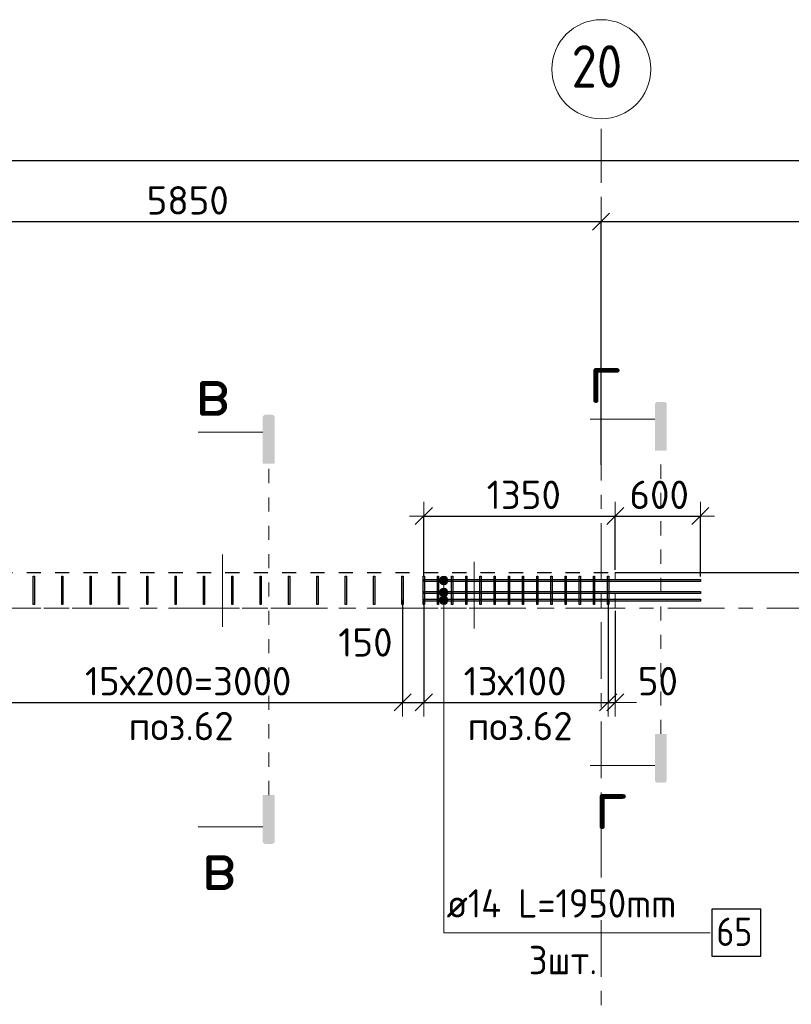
# Model space of a CAD drawing. Header units: metres. Extents: x -38 to 99, y -15 to 21.
# Tile 15 of 88: x 47.4 to 52.84, y 13.61 to 20.55. Entities that reach past the tile are written whole.
import ezdxf

# ---------------------------------------------------------------- set-up
doc = ezdxf.new("R2010")
doc.units = ezdxf.units.M
doc.header["$PDMODE"] = 65
for name, pattern in [('______11', [0.5, 0.4, -0.05, 0, -0.05]), ('______2', [0.0405, 0.03, -0.0105]), ('______3', [0.5, 0.4, -0.1]), ('______5', [1.1, 0.8, -0.1, 0.1, -0.1]), ('______9', [0.015, 0, -0.015])]:
    doc.linetypes.add(name, pattern=pattern)
for name, color, linetype, lineweight in [('XR$2$Осевая линия (1)', 7, '______5', 13), ('XR$2$Размерная линия (1)', 7, 'Continuous', 13), ('XR$4$Арм.стержн. Доп. арматура', 180, 'Continuous', 35), ('XR$4$Арм.стержн. Хомут', 240, 'Continuous', 35), ('XR$4$Балка (1)', 7, '______3', 13), ('XR$4$Перекрытие (1)', 7, 'Continuous', 35), ('XR$4$Размерная линия (1)', 7, 'Continuous', 13), ('XR$4$Текст_ общее_1', 7, 'Continuous', 13)]:
    doc.layers.add(name, color=color, linetype=linetype, lineweight=lineweight)
doc.styles.add('ISOCPEUR', font='txt')
doc.dimstyles.new('DIMSTYLE_3', dxfattribs={"dimtxt": 0.2, "dimasz": 0.2, "dimexe": 0, "dimexo": 0, "dimgap": 0.1, "dimtad": 2, "dimdec": 0, "dimlfac": 1000, "dimrnd": 5, "dimzin": 12, "dimdsep": 46, "dimtxsty": 'ISOCPEUR', "dimblk1": 'ALL_ML_STRICH', "dimblk2": 'ALL_ML_STRICH', "dimsah": 1, "dimcen": 0, "dimclrd": 7, "dimclre": 256, "dimclrt": 7, "dimadec": 0, "dimazin": 0, "dimtfac": 1, "dimtdec": 0, "dimtix": 1, "dimtmove": 2, "dimatfit": 3, "dimfxl": 0, "dimtzin": 0, "dimlwd": 0, "dimlwe": -3, "dimarcsym": 0})
doc.dimstyles.new('DIMSTYLE_33', dxfattribs={"dimtxt": 0.2, "dimasz": 0.2, "dimexe": 0, "dimexo": 0, "dimgap": 0.1, "dimtad": 2, "dimdec": 0, "dimlfac": 1000, "dimrnd": 5, "dimzin": 12, "dimdsep": 46, "dimtxsty": 'ISOCPEUR', "dimblk1": 'ALL_ML_STRICH', "dimblk2": 'ALL_ML_STRICH', "dimsah": 1, "dimcen": 0, "dimclrd": 7, "dimclre": 256, "dimclrt": 7, "dimadec": 0, "dimazin": 0, "dimtfac": 1, "dimtdec": 0, "dimtix": 1, "dimtmove": 2, "dimatfit": 3, "dimfxl": 0, "dimtvp": 1.2, "dimtzin": 0, "dimlwd": 0, "dimlwe": -3, "dimarcsym": 0})

# ---------------------------------------------------------------- blocks, each defined once
blk = doc.blocks.new('ALL_ML_STRICH')
at = {"color": 0, "linetype": 'ByBlock', "lineweight": -2}
for p, q in [((0, -0.5), (0, 0.5)), ((-1, 0), (0.5, 0)), ((-0.3, -0.3), (0.3, 0.3))]:
    blk.add_line(p, q, dxfattribs=at)
blk = doc.blocks.new('*D11')
at = {"layer": 'DEFPOINTS', "color": 7, "linetype": 'Continuous', "lineweight": 13, "transparency": 33554687}
for p in [(0.5, 19.5574), (0.5, 19.3768), (61.6, 17.1197)]:
    blk.add_point(p, dxfattribs=at)
at = {"layer": 'XR$2$Размерная линия (1)', "color": 9, "linetype": 'Continuous', "lineweight": -2, "true_color": 0xc7c7c7, "transparency": 33554687}
for p, q in [((0.5, 19.3568), (0.5, 19.5574)), ((61.6, 17.1397), (61.6, 19.5574))]:
    blk.add_line(p, q, dxfattribs=at)
at = {"layer": 'XR$2$Размерная линия (1)', "color": 7, "linetype": 'Continuous', "lineweight": -2, "transparency": 33554687}
blk.add_line((0.5, 19.5574), (61.6, 19.5574), dxfattribs=at)
at = {"layer": 'XR$2$Размерная линия (1)', "color": 7, "linetype": 'Continuous', "lineweight": 13, "transparency": 33554687, "xscale": 0.2, "yscale": 0.2, "zscale": 0.2, "rotation": 180}
blk.add_blockref('ALL_ML_STRICH', (0.5, 19.5574), dxfattribs=at)
at = {"layer": 'XR$2$Размерная линия (1)', "color": 7, "linetype": 'Continuous', "lineweight": 13, "transparency": 33554687, "xscale": 0.2, "yscale": 0.2, "zscale": 0.2}
blk.add_blockref('ALL_ML_STRICH', (61.6, 19.5574), dxfattribs=at)
at = {"layer": 'XR$2$Размерная линия (1)', "color": 7, "linetype": 'Continuous', "lineweight": 13, "transparency": 33554687, "insert": (31.1, 19.7074), "char_height": 0.2, "width": 1, "attachment_point": 5, "style": 'ISOCPEUR'}
blk.add_mtext('\\A1;{61100}', dxfattribs=at)
blk = doc.blocks.new('*D37')
at = {"layer": 'DEFPOINTS', "color": 7, "linetype": 'Continuous', "lineweight": 13, "transparency": 33554687}
for p in [(45.65, 19.1261), (45.65, 19.0502), (51.5, 17.3896)]:
    blk.add_point(p, dxfattribs=at)
at = {"layer": 'XR$2$Размерная линия (1)', "color": 9, "linetype": 'Continuous', "lineweight": -2, "true_color": 0xc7c7c7, "transparency": 33554687}
for p, q in [((45.65, 19.0702), (45.65, 19.1261)), ((51.5, 17.4096), (51.5, 19.1261))]:
    blk.add_line(p, q, dxfattribs=at)
at = {"layer": 'XR$2$Размерная линия (1)', "color": 7, "linetype": 'Continuous', "lineweight": -2, "transparency": 33554687}
blk.add_line((45.65, 19.1261), (51.5, 19.1261), dxfattribs=at)
at = {"layer": 'XR$2$Размерная линия (1)', "color": 7, "linetype": 'Continuous', "lineweight": 13, "transparency": 33554687, "xscale": 0.2, "yscale": 0.2, "zscale": 0.2, "rotation": 180}
blk.add_blockref('ALL_ML_STRICH', (45.65, 19.1261), dxfattribs=at)
at = {"layer": 'XR$2$Размерная линия (1)', "color": 7, "linetype": 'Continuous', "lineweight": 13, "transparency": 33554687, "xscale": 0.2, "yscale": 0.2, "zscale": 0.2}
blk.add_blockref('ALL_ML_STRICH', (51.5, 19.1261), dxfattribs=at)
at = {"layer": 'XR$2$Размерная линия (1)', "color": 7, "linetype": 'Continuous', "lineweight": 13, "transparency": 33554687, "insert": (48.585, 19.2761), "char_height": 0.2, "width": 0.8, "attachment_point": 5, "style": 'ISOCPEUR'}
blk.add_mtext('\\A1;{5850}', dxfattribs=at)
blk = doc.blocks.new('*D38')
at = {"layer": 'DEFPOINTS', "color": 7, "linetype": 'Continuous', "lineweight": 13, "transparency": 33554687}
for p in [(51.5, 19.1261), (61.6, 17.4912), (51.5, 17.3896)]:
    blk.add_point(p, dxfattribs=at)
at = {"layer": 'XR$2$Размерная линия (1)', "color": 9, "linetype": 'Continuous', "lineweight": -2, "true_color": 0xc7c7c7, "transparency": 33554687}
for p, q in [((51.5, 17.4096), (51.5, 19.1261)), ((61.6, 17.5112), (61.6, 19.1261))]:
    blk.add_line(p, q, dxfattribs=at)
at = {"layer": 'XR$2$Размерная линия (1)', "color": 7, "linetype": 'Continuous', "lineweight": -2, "transparency": 33554687}
blk.add_line((51.5, 19.1261), (61.6, 19.1261), dxfattribs=at)
at = {"layer": 'XR$2$Размерная линия (1)', "color": 7, "linetype": 'Continuous', "lineweight": 13, "transparency": 33554687, "xscale": 0.2, "yscale": 0.2, "zscale": 0.2, "rotation": 180}
blk.add_blockref('ALL_ML_STRICH', (51.5, 19.1261), dxfattribs=at)
at = {"layer": 'XR$2$Размерная линия (1)', "color": 7, "linetype": 'Continuous', "lineweight": 13, "transparency": 33554687, "xscale": 0.2, "yscale": 0.2, "zscale": 0.2}
blk.add_blockref('ALL_ML_STRICH', (61.6, 19.1261), dxfattribs=at)
at = {"layer": 'XR$2$Размерная линия (1)', "color": 7, "linetype": 'Continuous', "lineweight": 13, "transparency": 33554687, "insert": (56.6, 19.2761), "char_height": 0.2, "width": 1, "attachment_point": 5, "style": 'ISOCPEUR'}
blk.add_mtext('\\A1;{10100}', dxfattribs=at)
blk = doc.blocks.new('*D278')
at = {"layer": 'DEFPOINTS', "color": 7, "linetype": 'Continuous', "lineweight": 13, "transparency": 33554687}
for p in [(50.25, 17.0493), (50.25, 16.6022), (51.6, 16.6502)]:
    blk.add_point(p, dxfattribs=at)
at = {"layer": 'XR$4$Размерная линия (1)', "color": 9, "linetype": 'Continuous', "lineweight": -2, "true_color": 0xc7c7c7, "transparency": 33554687}
for p, q in [((50.25, 16.6222), (50.25, 17.0493)), ((51.6, 16.6702), (51.6, 17.0493))]:
    blk.add_line(p, q, dxfattribs=at)
at = {"layer": 'XR$4$Размерная линия (1)', "color": 7, "linetype": 'Continuous', "lineweight": -2, "transparency": 33554687}
blk.add_line((50.25, 17.0493), (51.6, 17.0493), dxfattribs=at)
at = {"layer": 'XR$4$Размерная линия (1)', "color": 7, "linetype": 'Continuous', "lineweight": 13, "transparency": 33554687, "xscale": 0.2, "yscale": 0.2, "zscale": 0.2, "rotation": 180}
blk.add_blockref('ALL_ML_STRICH', (50.25, 17.0493), dxfattribs=at)
at = {"layer": 'XR$4$Размерная линия (1)', "color": 7, "linetype": 'Continuous', "lineweight": 13, "transparency": 33554687, "xscale": 0.2, "yscale": 0.2, "zscale": 0.2}
blk.add_blockref('ALL_ML_STRICH', (51.6, 17.0493), dxfattribs=at)
at = {"layer": 'XR$4$Размерная линия (1)', "color": 7, "linetype": 'Continuous', "lineweight": 13, "transparency": 33554687, "insert": (50.955, 17.1993), "char_height": 0.2, "width": 0.8, "attachment_point": 5, "style": 'ISOCPEUR'}
blk.add_mtext('\\A1;{1350}', dxfattribs=at)
blk = doc.blocks.new('*D279')
at = {"layer": 'DEFPOINTS', "color": 7, "linetype": 'Continuous', "lineweight": 13, "transparency": 33554687}
for p in [(51.6, 17.0493), (51.6, 16.6502), (52.2, 16.6022)]:
    blk.add_point(p, dxfattribs=at)
at = {"layer": 'XR$4$Размерная линия (1)', "color": 9, "linetype": 'Continuous', "lineweight": -2, "true_color": 0xc7c7c7, "transparency": 33554687}
for p, q in [((51.6, 16.6702), (51.6, 17.0493)), ((52.2, 16.6222), (52.2, 17.0493))]:
    blk.add_line(p, q, dxfattribs=at)
at = {"layer": 'XR$4$Размерная линия (1)', "color": 7, "linetype": 'Continuous', "lineweight": -2, "transparency": 33554687}
blk.add_line((51.6, 17.0493), (52.2, 17.0493), dxfattribs=at)
at = {"layer": 'XR$4$Размерная линия (1)', "color": 7, "linetype": 'Continuous', "lineweight": 13, "transparency": 33554687, "xscale": 0.2, "yscale": 0.2, "zscale": 0.2, "rotation": 180}
blk.add_blockref('ALL_ML_STRICH', (51.6, 17.0493), dxfattribs=at)
at = {"layer": 'XR$4$Размерная линия (1)', "color": 7, "linetype": 'Continuous', "lineweight": 13, "transparency": 33554687, "xscale": 0.2, "yscale": 0.2, "zscale": 0.2}
blk.add_blockref('ALL_ML_STRICH', (52.2, 17.0493), dxfattribs=at)
at = {"layer": 'XR$4$Размерная линия (1)', "color": 7, "linetype": 'Continuous', "lineweight": 13, "transparency": 33554687, "insert": (51.91, 17.1993), "char_height": 0.2, "width": 0.6, "attachment_point": 5, "style": 'ISOCPEUR'}
blk.add_mtext('\\A1;{600}', dxfattribs=at)
blk = doc.blocks.new('*D288')
at = {"layer": 'DEFPOINTS', "color": 7, "linetype": 'Continuous', "lineweight": 13, "transparency": 33554687}
for p in [(47.1, 16.4777), (50.1, 16.4777), (47.1, 15.7343)]:
    blk.add_point(p, dxfattribs=at)
at = {"layer": 'XR$4$Размерная линия (1)', "color": 9, "linetype": 'Continuous', "lineweight": -2, "true_color": 0xc7c7c7, "transparency": 33554687}
for p, q in [((47.1, 16.4577), (47.1, 15.7343)), ((50.1, 16.4577), (50.1, 15.7343))]:
    blk.add_line(p, q, dxfattribs=at)
at = {"layer": 'XR$4$Размерная линия (1)', "color": 7, "linetype": 'Continuous', "lineweight": -2, "transparency": 33554687}
blk.add_line((47.1, 15.7343), (50.1, 15.7343), dxfattribs=at)
at = {"layer": 'XR$4$Размерная линия (1)', "color": 7, "linetype": 'Continuous', "lineweight": 13, "transparency": 33554687, "xscale": 0.2, "yscale": 0.2, "zscale": 0.2, "rotation": 180}
blk.add_blockref('ALL_ML_STRICH', (47.1, 15.7343), dxfattribs=at)
at = {"layer": 'XR$4$Размерная линия (1)', "color": 7, "linetype": 'Continuous', "lineweight": 13, "transparency": 33554687, "xscale": 0.2, "yscale": 0.2, "zscale": 0.2}
blk.add_blockref('ALL_ML_STRICH', (50.1, 15.7343), dxfattribs=at)
at = {"layer": 'XR$4$Размерная линия (1)', "color": 7, "linetype": 'Continuous', "lineweight": 13, "transparency": 33554687, "insert": (47.86, 15.9843), "char_height": 0.2, "width": 0.01, "attachment_point": 1, "line_spacing_factor": 0.60241, "style": 'ISOCPEUR'}
blk.add_mtext('15х200=3000', dxfattribs=at)
blk = doc.blocks.new('*D289')
at = {"layer": 'DEFPOINTS', "color": 7, "linetype": 'Continuous', "lineweight": 13, "transparency": 33554687}
for p in [(50.1, 16.4777), (50.25, 16.4777), (50.1, 15.7343)]:
    blk.add_point(p, dxfattribs=at)
at = {"layer": 'XR$4$Размерная линия (1)', "color": 9, "linetype": 'Continuous', "lineweight": -2, "true_color": 0xc7c7c7, "transparency": 33554687}
for p, q in [((50.1, 16.4577), (50.1, 15.7343)), ((50.25, 16.4577), (50.25, 15.7343))]:
    blk.add_line(p, q, dxfattribs=at)
at = {"layer": 'XR$4$Размерная линия (1)', "color": 7, "linetype": 'Continuous', "lineweight": -2, "transparency": 33554687}
blk.add_line((50.1, 15.7343), (50.25, 15.7343), dxfattribs=at)
at = {"layer": 'XR$4$Размерная линия (1)', "color": 7, "linetype": 'Continuous', "lineweight": 13, "transparency": 33554687, "xscale": 0.2, "yscale": 0.2, "zscale": 0.2, "rotation": 180}
blk.add_blockref('ALL_ML_STRICH', (50.1, 15.7343), dxfattribs=at)
at = {"layer": 'XR$4$Размерная линия (1)', "color": 7, "linetype": 'Continuous', "lineweight": 13, "transparency": 33554687, "xscale": 0.2, "yscale": 0.2, "zscale": 0.2}
blk.add_blockref('ALL_ML_STRICH', (50.25, 15.7343), dxfattribs=at)
at = {"layer": 'XR$4$Размерная линия (1)', "color": 7, "linetype": 'Continuous', "lineweight": 13, "transparency": 33554687, "insert": (49.8382, 16.158), "char_height": 0.2, "width": 0.6, "attachment_point": 5, "style": 'ISOCPEUR'}
blk.add_mtext('\\A1;{150}', dxfattribs=at)
blk = doc.blocks.new('*D290')
at = {"layer": 'DEFPOINTS', "color": 7, "linetype": 'Continuous', "lineweight": 13, "transparency": 33554687}
for p in [(50.25, 16.4777), (51.55, 16.4777), (50.25, 15.7343)]:
    blk.add_point(p, dxfattribs=at)
at = {"layer": 'XR$4$Размерная линия (1)', "color": 9, "linetype": 'Continuous', "lineweight": -2, "true_color": 0xc7c7c7, "transparency": 33554687}
for p, q in [((50.25, 16.4577), (50.25, 15.7343)), ((51.55, 16.4577), (51.55, 15.7343))]:
    blk.add_line(p, q, dxfattribs=at)
at = {"layer": 'XR$4$Размерная линия (1)', "color": 7, "linetype": 'Continuous', "lineweight": -2, "transparency": 33554687}
blk.add_line((50.25, 15.7343), (51.55, 15.7343), dxfattribs=at)
at = {"layer": 'XR$4$Размерная линия (1)', "color": 7, "linetype": 'Continuous', "lineweight": 13, "transparency": 33554687, "xscale": 0.2, "yscale": 0.2, "zscale": 0.2, "rotation": 180}
blk.add_blockref('ALL_ML_STRICH', (50.25, 15.7343), dxfattribs=at)
at = {"layer": 'XR$4$Размерная линия (1)', "color": 7, "linetype": 'Continuous', "lineweight": 13, "transparency": 33554687, "xscale": 0.2, "yscale": 0.2, "zscale": 0.2}
blk.add_blockref('ALL_ML_STRICH', (51.55, 15.7343), dxfattribs=at)
at = {"layer": 'XR$4$Размерная линия (1)', "color": 7, "linetype": 'Continuous', "lineweight": 13, "transparency": 33554687, "insert": (50.53, 15.9843), "char_height": 0.2, "width": 0.01, "attachment_point": 1, "line_spacing_factor": 0.60241, "style": 'ISOCPEUR'}
blk.add_mtext('13х100', dxfattribs=at)
blk = doc.blocks.new('*D291')
at = {"layer": 'DEFPOINTS', "color": 7, "linetype": 'Continuous', "lineweight": 13, "transparency": 33554687}
for p in [(51.55, 16.4777), (51.6, 16.4002), (51.55, 15.7343)]:
    blk.add_point(p, dxfattribs=at)
at = {"layer": 'XR$4$Размерная линия (1)', "color": 9, "linetype": 'Continuous', "lineweight": -2, "true_color": 0xc7c7c7, "transparency": 33554687}
for p, q in [((51.55, 16.4577), (51.55, 15.7343)), ((51.6, 16.3802), (51.6, 15.7343))]:
    blk.add_line(p, q, dxfattribs=at)
at = {"layer": 'XR$4$Размерная линия (1)', "color": 7, "linetype": 'Continuous', "lineweight": -2, "transparency": 33554687}
blk.add_line((51.55, 15.7343), (51.6, 15.7343), dxfattribs=at)
at = {"layer": 'XR$4$Размерная линия (1)', "color": 7, "linetype": 'Continuous', "lineweight": 13, "transparency": 33554687, "xscale": 0.2, "yscale": 0.2, "zscale": 0.2}
blk.add_blockref('ALL_ML_STRICH', (51.6, 15.7343), dxfattribs=at)
at = {"layer": 'XR$4$Размерная линия (1)', "color": 7, "linetype": 'Continuous', "lineweight": 13, "transparency": 33554687, "xscale": 0.2, "yscale": 0.2, "zscale": 0.2, "rotation": 180}
blk.add_blockref('ALL_ML_STRICH', (51.55, 15.7343), dxfattribs=at)
at = {"layer": 'XR$4$Размерная линия (1)', "color": 7, "linetype": 'Continuous', "lineweight": 13, "transparency": 33554687, "insert": (51.9007, 15.8845), "char_height": 0.2, "width": 0.4, "attachment_point": 5, "style": 'ISOCPEUR'}
blk.add_mtext('\\A1;{50}', dxfattribs=at)

msp = doc.modelspace()

# ---------------------------------------------------------------- hatches: boundary and pattern name
at = {"linetype": 'Continuous', "lineweight": 25, "true_color": 0x000000, "transparency": 33554687}
for points in [[(51.8801, 17.8378), (51.8806, 17.8403), (51.8814, 17.8428), (51.8825, 17.8451), (51.884, 17.8472), (51.8857, 17.8491), (51.8876, 17.8508), (51.8897, 17.8522), (51.892, 17.8533), (51.8944, 17.8542), (51.8969, 17.8547), (51.8995, 17.8548), (51.944, 17.8548), (51.9465, 17.8547), (51.949, 17.8542), (51.9515, 17.8533), (51.9538, 17.8522), (51.9559, 17.8508), (51.9578, 17.8491), (51.9595, 17.8472), (51.9609, 17.8451), (51.962, 17.8428), (51.9629, 17.8403), (51.9634, 17.8378), (51.9635, 17.8353), (51.9635, 17.5103), (51.8799, 17.5103), (51.8799, 17.8353)], [(49.1144, 17.7468), (49.1149, 17.7493), (49.1157, 17.7517), (49.1168, 17.754), (49.1182, 17.7561), (49.1199, 17.758), (49.1218, 17.7597), (49.124, 17.7611), (49.1263, 17.7623), (49.1287, 17.7631), (49.1312, 17.7636), (49.1337, 17.7638), (49.1783, 17.7638), (49.1808, 17.7636), (49.1833, 17.7631), (49.1857, 17.7623), (49.188, 17.7611), (49.1902, 17.7597), (49.1921, 17.758), (49.1938, 17.7561), (49.1952, 17.754), (49.1963, 17.7517), (49.1971, 17.7493), (49.1976, 17.7468), (49.1978, 17.7442), (49.1978, 17.4192), (49.1142, 17.4192), (49.1142, 17.7442)], [(51.8801, 15.1848), (51.8799, 15.1874), (51.8799, 15.5124), (51.9635, 15.5124), (51.9635, 15.1874), (51.9634, 15.1848), (51.9629, 15.1823), (51.962, 15.1799), (51.9609, 15.1776), (51.9595, 15.1755), (51.9578, 15.1736), (51.9559, 15.1719), (51.9538, 15.1705), (51.9515, 15.1693), (51.949, 15.1685), (51.9465, 15.168), (51.944, 15.1679), (51.8995, 15.1679), (51.8969, 15.168), (51.8944, 15.1685), (51.892, 15.1693), (51.8897, 15.1705), (51.8876, 15.1719), (51.8857, 15.1736), (51.884, 15.1755), (51.8825, 15.1776), (51.8814, 15.1799), (51.8806, 15.1823)], [(49.1144, 14.7538), (49.1142, 14.7563), (49.1142, 15.0813), (49.1978, 15.0813), (49.1978, 14.7563), (49.1976, 14.7538), (49.1971, 14.7513), (49.1963, 14.7489), (49.1952, 14.7466), (49.1938, 14.7444), (49.1921, 14.7425), (49.1902, 14.7408), (49.188, 14.7394), (49.1857, 14.7383), (49.1833, 14.7375), (49.1808, 14.737), (49.1783, 14.7368), (49.1337, 14.7368), (49.1312, 14.737), (49.1287, 14.7375), (49.1263, 14.7383), (49.124, 14.7394), (49.1218, 14.7408), (49.1199, 14.7425), (49.1182, 14.7444), (49.1168, 14.7466), (49.1157, 14.7489), (49.1149, 14.7513)]]:
    msp.add_hatch(color=18, dxfattribs=at).paths.add_polyline_path(points, flags=16)
at = {"layer": 'XR$4$Арм.стержн. Доп. арматура', "linetype": 'Continuous', "lineweight": 13, "transparency": 33554687}
for points in [[(50.3602, 16.5952), (50.4202, 16.5952), (50.416, 16.6102)], [(50.3602, 16.5952), (50.416, 16.6102), (50.3644, 16.6102)], [(50.3644, 16.6102), (50.416, 16.6102), (50.4052, 16.621)], [(50.3644, 16.6102), (50.4052, 16.621), (50.3752, 16.621)], [(50.3752, 16.621), (50.4052, 16.621), (50.3902, 16.6252)], [(50.3644, 16.5802), (50.4202, 16.5952), (50.3602, 16.5952)], [(50.3644, 16.5802), (50.416, 16.5802), (50.4202, 16.5952)], [(50.3752, 16.5694), (50.416, 16.5802), (50.3644, 16.5802)], [(50.3644, 16.5253), (50.416, 16.5253), (50.4052, 16.5361)], [(50.3644, 16.5253), (50.4052, 16.5361), (50.3752, 16.5361)], [(50.3752, 16.5694), (50.4052, 16.5694), (50.416, 16.5802)], [(50.4052, 16.5694), (50.3752, 16.5694), (50.3902, 16.5652)], [(50.3752, 16.5361), (50.4052, 16.5361), (50.3902, 16.5403)], [(50.3602, 16.5103), (50.4202, 16.5103), (50.416, 16.5253)], [(50.3602, 16.5103), (50.416, 16.5253), (50.3644, 16.5253)], [(50.3644, 16.4953), (50.4202, 16.5103), (50.3602, 16.5103)], [(50.3602, 16.4552), (50.4202, 16.4552), (50.416, 16.4702)], [(50.3602, 16.4552), (50.416, 16.4702), (50.3644, 16.4702)], [(50.3644, 16.4953), (50.416, 16.4953), (50.4202, 16.5103)], [(50.3752, 16.4845), (50.416, 16.4953), (50.3644, 16.4953)], [(50.3644, 16.4702), (50.416, 16.4702), (50.4052, 16.481)], [(50.3644, 16.4702), (50.4052, 16.481), (50.3752, 16.481)], [(50.3752, 16.4845), (50.4052, 16.4845), (50.416, 16.4953)], [(50.3752, 16.481), (50.4052, 16.481), (50.3902, 16.4852)], [(50.4052, 16.4845), (50.3752, 16.4845), (50.3902, 16.4803)], [(50.3644, 16.4402), (50.4202, 16.4552), (50.3602, 16.4552)], [(50.3644, 16.4402), (50.416, 16.4402), (50.4202, 16.4552)], [(50.3752, 16.4294), (50.416, 16.4402), (50.3644, 16.4402)], [(50.3752, 16.4294), (50.4052, 16.4294), (50.416, 16.4402)], [(50.4052, 16.4294), (50.3752, 16.4294), (50.3902, 16.4252)]]:
    msp.add_hatch(color=7, dxfattribs=at).paths.add_polyline_path(points)

# ---------------------------------------------------------------- linework, layer by layer
at = {"color": 7, "linetype": 'Continuous', "lineweight": 13, "transparency": 33554687}
for p, q in [((51.8799, 17.7333), (51.4232, 17.7333)), ((49.1142, 17.6422), (48.6575, 17.6422)), ((51.8799, 15.2894), (51.4232, 15.2894)), ((49.1142, 14.8583), (48.6575, 14.8583))]:
    msp.add_line(p, q, dxfattribs=at)
at = {"color": 7, "linetype": '______9', "lineweight": 13, "transparency": 33554687}
for p, q in [((51.9217, 15.5124), (51.9217, 17.5103)), ((49.156, 15.0813), (49.156, 17.4192))]:
    msp.add_line(p, q, dxfattribs=at)
at = {"color": 52, "linetype": 'Continuous', "lineweight": 13, "transparency": 33554687}
for p, q in [((48.8293, 16.778), (48.8293, 16.268)), ((48.8293, 16.6709), (48.8293, 16.268)), ((50.6053, 16.7262), (50.6053, 16.2562))]:
    msp.add_line(p, q, dxfattribs=at)
at = {"layer": 'XR$2$Осевая линия (1)', "color": 253, "linetype": '______11', "lineweight": 13, "true_color": 0xa0a0a0, "transparency": 33554687}
for p, q in [((51.5, 6.8), (51.5, 19.78)), ((-2.63, 16.4), (62.6, 16.4))]:
    msp.add_line(p, q, dxfattribs=at)
at = {"layer": 'XR$2$Осевая линия (1)', "color": 7, "linetype": 'Continuous', "lineweight": 13, "transparency": 33554687}
msp.add_circle((51.5018, 20.2012), 0.3493, dxfattribs=at)
at = {"layer": 'XR$4$Арм.стержн. Доп. арматура', "color": 7, "linetype": 'Continuous', "lineweight": 13, "transparency": 33554687}
for p, q in [((50.3902, 16.6252), (50.3902, 16.6252)), ((50.3602, 16.5952), (50.3602, 16.5952)), ((50.3902, 14.1106), (50.3902, 16.5952)), ((50.3902, 16.5652), (50.3902, 16.5652)), ((50.3902, 16.5403), (50.3902, 16.5403)), ((50.4202, 16.5952), (50.4202, 16.5952)), ((50.3602, 16.5103), (50.3602, 16.5103)), ((50.3902, 14.1106), (50.3902, 16.5103)), ((50.3902, 16.4852), (50.3902, 16.4852)), ((50.3902, 16.4803), (50.3902, 16.4803)), ((50.4202, 16.5103), (50.4202, 16.5103)), ((50.3602, 16.4552), (50.3602, 16.4552)), ((50.3902, 14.1106), (50.3902, 16.4552)), ((50.3902, 16.4252), (50.3902, 16.4252)), ((50.4202, 16.4552), (50.4202, 16.4552)), ((50.3902, 14.1106), (52.2702, 14.1106))]:
    msp.add_line(p, q, dxfattribs=at)
at = {"layer": 'XR$4$Арм.стержн. Доп. арматура', "color": 7, "linetype": 'Continuous', "lineweight": 25, "transparency": 33554687}
for points in [[(52.2, 16.5882), (50.25, 16.5882), (50.25, 16.6022), (52.2, 16.6022), (52.2, 16.5882)], [(52.2, 16.5033), (50.25, 16.5033), (50.25, 16.5173), (52.2, 16.5173), (52.2, 16.5033)], [(52.2, 16.4482), (50.25, 16.4482), (50.25, 16.4622), (52.2, 16.4622), (52.2, 16.4482)], [(52.2802, 13.9439), (52.6268, 13.9439), (52.6268, 14.2772), (52.2802, 14.2772), (52.2802, 13.9439)]]:
    msp.add_lwpolyline(points, dxfattribs=at)
at = {"layer": 'XR$4$Арм.стержн. Доп. арматура', "color": 7, "linetype": 'Continuous', "lineweight": 13, "transparency": 33554687}
for centre in [(50.3902, 16.5952), (50.3902, 16.5103), (50.3902, 16.4552)]:
    msp.add_circle(centre, 0.03, dxfattribs=at)
at = {"layer": 'XR$4$Арм.стержн. Хомут', "color": 40, "linetype": 'Continuous', "lineweight": 25, "transparency": 33554687}
for points in [[(47.496, 16.4252), (47.496, 16.6253), (47.504, 16.6253), (47.504, 16.4252), (47.496, 16.4252)], [(47.696, 16.4252), (47.696, 16.6253), (47.704, 16.6253), (47.704, 16.4252), (47.696, 16.4252)], [(47.896, 16.4252), (47.896, 16.6253), (47.904, 16.6253), (47.904, 16.4252), (47.896, 16.4252)], [(48.096, 16.4252), (48.096, 16.6253), (48.104, 16.6253), (48.104, 16.4252), (48.096, 16.4252)], [(48.296, 16.4252), (48.296, 16.6253), (48.304, 16.6253), (48.304, 16.4252), (48.296, 16.4252)], [(48.496, 16.4252), (48.496, 16.6253), (48.504, 16.6253), (48.504, 16.4252), (48.496, 16.4252)], [(48.696, 16.4252), (48.696, 16.6253), (48.704, 16.6253), (48.704, 16.4252), (48.696, 16.4252)], [(48.896, 16.4252), (48.896, 16.6253), (48.904, 16.6253), (48.904, 16.4252), (48.896, 16.4252)], [(49.096, 16.4252), (49.096, 16.6253), (49.104, 16.6253), (49.104, 16.4252), (49.096, 16.4252)], [(49.296, 16.4252), (49.296, 16.6253), (49.304, 16.6253), (49.304, 16.4252), (49.296, 16.4252)], [(49.496, 16.4252), (49.496, 16.6253), (49.504, 16.6253), (49.504, 16.4252), (49.496, 16.4252)], [(49.696, 16.4252), (49.696, 16.6253), (49.704, 16.6253), (49.704, 16.4252), (49.696, 16.4252)], [(49.896, 16.4252), (49.896, 16.6253), (49.904, 16.6253), (49.904, 16.4252), (49.896, 16.4252)], [(50.096, 16.4252), (50.096, 16.6253), (50.104, 16.6253), (50.104, 16.4252), (50.096, 16.4252)], [(50.246, 16.4252), (50.246, 16.6253), (50.254, 16.6253), (50.254, 16.4252), (50.246, 16.4252)], [(50.346, 16.4252), (50.346, 16.6253), (50.354, 16.6253), (50.354, 16.4252), (50.346, 16.4252)], [(50.446, 16.4252), (50.446, 16.6253), (50.454, 16.6253), (50.454, 16.4252), (50.446, 16.4252)], [(50.546, 16.4252), (50.546, 16.6253), (50.554, 16.6253), (50.554, 16.4252), (50.546, 16.4252)], [(50.646, 16.4252), (50.646, 16.6253), (50.654, 16.6253), (50.654, 16.4252), (50.646, 16.4252)], [(50.746, 16.4252), (50.746, 16.6253), (50.754, 16.6253), (50.754, 16.4252), (50.746, 16.4252)], [(50.846, 16.4252), (50.846, 16.6253), (50.854, 16.6253), (50.854, 16.4252), (50.846, 16.4252)], [(50.946, 16.4252), (50.946, 16.6253), (50.954, 16.6253), (50.954, 16.4252), (50.946, 16.4252)], [(51.046, 16.4252), (51.046, 16.6253), (51.054, 16.6253), (51.054, 16.4252), (51.046, 16.4252)], [(51.146, 16.4252), (51.146, 16.6253), (51.154, 16.6253), (51.154, 16.4252), (51.146, 16.4252)], [(51.246, 16.4252), (51.246, 16.6253), (51.254, 16.6253), (51.254, 16.4252), (51.246, 16.4252)], [(51.346, 16.4252), (51.346, 16.6253), (51.354, 16.6253), (51.354, 16.4252), (51.346, 16.4252)], [(51.446, 16.4252), (51.446, 16.6253), (51.454, 16.6253), (51.454, 16.4252), (51.446, 16.4252)], [(51.546, 16.4252), (51.546, 16.6253), (51.554, 16.6253), (51.554, 16.4252), (51.546, 16.4252)]]:
    msp.add_lwpolyline(points, dxfattribs=at)
at = {"layer": 'XR$4$Балка (1)', "color": 7, "linetype": '______2', "lineweight": 25, "transparency": 33554687}
msp.add_line((45.65, 16.6502), (51.6, 16.6502), dxfattribs=at)
at = {"layer": 'XR$4$Балка (1)', "color": 7, "linetype": '______2', "lineweight": 18, "transparency": 33554687}
for p, q in [((51.6, 16.4002), (51.6, 16.6502)), ((45.65, 16.4002), (51.6, 16.4002))]:
    msp.add_line(p, q, dxfattribs=at)
at = {"layer": 'XR$4$Перекрытие (1)', "color": 7, "linetype": 'Continuous', "lineweight": 25, "transparency": 33554687}
msp.add_line((51.6, 16.6502), (61.85, 16.6502), dxfattribs=at)

# ---------------------------------------------------------------- texts
at = {"color": 7, "linetype": 'Continuous', "lineweight": 13, "transparency": 33554687, "char_height": 0.35, "width": 0.381111, "attachment_point": 5, "style": 'ISOCPEUR'}
for s, insert in [('\\A1;{\\fISOCPEUR|i0|b0;\\H0.350000;\\W1.000000;\\C7;г}\\P', (51.5259, 18.0223)), ('\\A1;{\\fISOCPEUR|i0|b0;\\H0.350000;\\W1.000000;\\C7;в}\\P', (48.7601, 17.9313)), ('\\A1;{\\fISOCPEUR|i0|b0;\\H0.350000;\\W1.000000;\\C7;г}\\P', (51.5702, 15.0171)), ('\\A1;{\\fISOCPEUR|i0|b0;\\H0.350000;\\W1.000000;\\C7;в}\\P', (48.8045, 14.5861))]:
    msp.add_mtext(s, dxfattribs=dict(at, insert=insert))
at = {"layer": 'XR$2$Осевая линия (1)', "color": 7, "linetype": 'Continuous', "lineweight": 13, "transparency": 33554687, "insert": (51.2918, 20.0707), "char_height": 0.3, "width": 0.550812, "attachment_point": 7, "style": 'ISOCPEUR'}
msp.add_mtext('\\W0.87;20', dxfattribs=at)
at = {"layer": 'XR$4$Арм.стержн. Доп. арматура', "color": 7, "linetype": 'Continuous', "lineweight": 25, "transparency": 33554687, "char_height": 0.2, "attachment_point": 7, "style": 'ISOCPEUR'}
for s, insert, width in [('\\W0.94;ø14 L=1950mm ', (50.4102, 14.2172), 1.933176), ('\\W0.87;65', (52.3135, 14.0172), 0.367208), ('\\W0.94;3шт. ', (50.9902, 13.8172), 0.774191)]:
    msp.add_mtext(s, dxfattribs=dict(at, insert=insert, width=width))
at = {"layer": 'XR$4$Текст_ общее_1', "color": 7, "linetype": 'Continuous', "lineweight": 13, "transparency": 33554687, "char_height": 0.2, "width": 0.844937, "attachment_point": 5, "style": 'ISOCPEUR'}
for insert in [(48.5383, 15.568), (50.9283, 15.568)]:
    msp.add_mtext('\\A1;{\\fISOCPEUR|i0|b0;\\H0.200000;\\W1.000000;\\C7;поз.62}\\P', dxfattribs=dict(at, insert=insert))

# ---------------------------------------------------------------- dimensions: what is measured, and where the dimension line sits
at = {"layer": 'XR$2$Размерная линия (1)', "color": 7, "linetype": 'Continuous', "lineweight": 13, "transparency": 33554687}
for base, p1, p2, picture, middle in [((61.6, 19.5574), (0.5, 19.3568), (61.6, 17.1397), '*D11', (31.1, 19.7074)), ((51.5, 19.1261), (45.65, 19.0702), (51.5, 17.4096), '*D37', (48.585, 19.2761)), ((61.6, 19.1261), (51.5, 17.4096), (61.6, 17.5112), '*D38', (56.6, 19.2761))]:
    dim = msp.add_linear_dim(base=base, p1=p1, p2=p2, dimstyle='DIMSTYLE_3', override={"dimpost": '<>', "dimclrd": 7, "dimclre": 9, "dimclrt": 7, "dimlwd": 0, "dimlwe": 65533}, dxfattribs=at)
    dim.commit()
    dim.dimension.update_dxf_attribs({"geometry": picture, "text_midpoint": middle, "dimtype": 160})
at = {"layer": 'XR$4$Размерная линия (1)', "color": 7, "linetype": 'Continuous', "lineweight": 13, "transparency": 33554687}
for base, p1, p2, dimstyle, picture, middle in [((51.6, 17.0493), (50.25, 16.6222), (51.6, 16.6702), 'DIMSTYLE_3', '*D278', (50.955, 17.1993)), ((52.2, 17.0493), (51.6, 16.6702), (52.2, 16.6222), 'DIMSTYLE_3', '*D279', (51.91, 17.1993)), ((50.25, 15.7343), (50.1, 16.4577), (50.25, 16.4577), 'DIMSTYLE_33', '*D289', (49.8382, 16.158)), ((51.6, 15.7343), (51.55, 16.4577), (51.6, 16.3802), 'DIMSTYLE_33', '*D291', (51.9007, 15.8845))]:
    dim = msp.add_linear_dim(base=base, p1=p1, p2=p2, dimstyle=dimstyle, override={"dimpost": '<>', "dimclrd": 7, "dimclre": 9, "dimclrt": 7, "dimlwd": 0, "dimlwe": 65533}, dxfattribs=at)
    dim.commit()
    dim.dimension.update_dxf_attribs({"geometry": picture, "text_midpoint": middle, "dimtype": 160})
for base, p1, p2, text, picture, middle in [((50.1, 15.7343), (47.1, 16.4577), (50.1, 16.4577), '15х200=3000', '*D288', (48.6, 15.8343)), ((51.55, 15.7343), (50.25, 16.4577), (51.55, 16.4577), '13х100', '*D290', (50.9, 15.8343))]:
    dim = msp.add_linear_dim(base=base, p1=p1, p2=p2, text=text, dimstyle='DIMSTYLE_3', override={"dimpost": '<>', "dimclrd": 7, "dimclre": 9, "dimclrt": 7, "dimlwd": 0, "dimlwe": 65533}, dxfattribs=at)
    dim.commit()
    dim.dimension.update_dxf_attribs({"geometry": picture, "text_midpoint": middle, "dimtype": 160})

doc.saveas('drawing.dxf')
